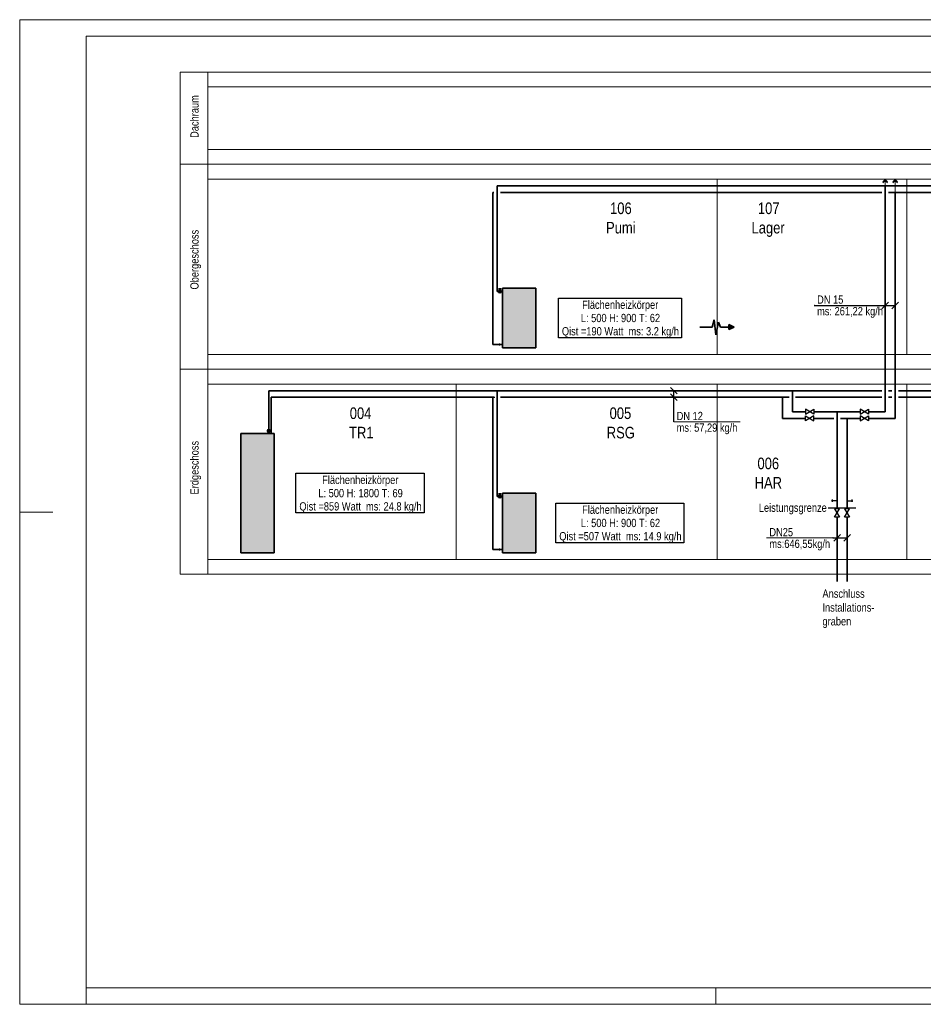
# Model space of a CAD drawing. Extents: x -88 to 926, y 37 to 334.
# Tile 1 of 12: x -88 to 185, y 37 to 334. Entities that reach past the tile are written whole.
import ezdxf
from ezdxf.lldxf.tags import DXFTag

# ---------------------------------------------------------------- set-up
doc = ezdxf.new("R2010")
doc.units = 0
doc.layers.get('0').update_dxf_attribs({"lineweight": 13})
for name, color, linetype, lineweight in [('H_BI_Bauteile', 7, 'Continuous', 25), ('H_BI_Heizkoerpertext', 7, 'Continuous', 25), ('H_BI_Text', 7, 'Continuous', 25), ('X_BI_Geometrie', 7, 'Continuous', 13), ('X_BI_Text', 7, 'Continuous', 25)]:
    doc.layers.add(name, color=color, linetype=linetype, lineweight=lineweight)
for name, color, linetype, lineweight, true_color in [('H_BI_Heizkoerper', 1, 'Continuous', 35, 0xff0000), ('H_BI_Heizkoerperflaeche', 7, 'Continuous', 35, 0xffcccc), ('H_BI_Ruecklauf', 5, 'fein_strichliert', 35, 0x0000ff), ('H_BI_Vorlauf', 7, 'Continuous', 35, 0xed0e24), ('X_BI_Schemaaufbau', 9, 'Continuous', 18, 0x808080)]:
    doc.layers.add(name, color=color, linetype=linetype, lineweight=lineweight, true_color=true_color)
doc.styles.get("Standard").update_dxf_attribs({"font": 'arial.ttf'})
tags = doc.linetypes.add('fein_strichliert', pattern=[4, 1, -2, 1]).pattern_tags.tags
tags[8:9] = [DXFTag(74, 4), DXFTag(75, 0), DXFTag(340, '0'), DXFTag(46, 0.0), DXFTag(50, 0.0), DXFTag(44, 0.0), DXFTag(45, 0.0)]
tags[6:7] = [DXFTag(74, 4), DXFTag(75, 0), DXFTag(340, '0'), DXFTag(46, 0.0), DXFTag(50, 0.0), DXFTag(44, 0.0), DXFTag(45, 0.0)]
tags[4:5] = [DXFTag(74, 4), DXFTag(75, 0), DXFTag(340, '0'), DXFTag(46, 0.0), DXFTag(50, 0.0), DXFTag(44, 0.0), DXFTag(45, 0.0)]

# ---------------------------------------------------------------- blocks, each defined once
blk = doc.blocks.new('Blockreferenz-A03ENM1PI0', base_point=(-88.02, 36.58))
at = {"color": 0, "linetype": 'ByBlock', "lineweight": -2, "ltscale": 0.13}
for p, q in [((925.98, 333.58), (-88.02, 333.58)), ((-88.02, 333.58), (-88.02, 36.58)), ((-68.02, 328.58), (-68.02, 41.58)), ((920.98, 328.58), (-68.02, 328.58)), ((-88.02, 185.08), (-78.02, 185.08)), ((-68.02, 41.58), (-68.02, 36.58)), ((-68.02, 41.58), (920.98, 41.58)), ((121.98, 41.58), (121.98, 36.58)), ((-88.02, 36.58), (925.98, 36.58))]:
    blk.add_line(p, q, dxfattribs=at)
blk = doc.blocks.new('Polylinie-A03ENM1RI0', base_point=(-31.31, 170.78))
at = {"color": 0, "linetype": 'ByBlock', "lineweight": -2, "ltscale": 0.18}
for p, q in [((-31.31, 170.78), (-31.31, 223.68)), ((-31.31, 223.68), (431.13, 223.68)), ((904.21, 170.78), (-31.31, 170.78))]:
    blk.add_line(p, q, dxfattribs=at)
blk = doc.blocks.new('Polylinie-A03ENM1TI0', base_point=(-31.31, 232.6))
at = {"color": 0, "linetype": 'ByBlock', "lineweight": -2, "ltscale": 0.18}
for p, q in [((-31.31, 232.6), (-31.31, 285.5)), ((-31.31, 285.5), (431.13, 285.5)), ((904.21, 232.6), (-31.31, 232.6))]:
    blk.add_line(p, q, dxfattribs=at)
blk = doc.blocks.new('Polylinie-A03ENM1VI0', base_point=(-31.31, 294.42))
at = {"color": 0, "linetype": 'ByBlock', "lineweight": -2, "ltscale": 0.18}
for p, q in [((-31.31, 294.42), (-31.31, 313.33)), ((-31.31, 313.33), (788.17, 313.33)), ((904.21, 294.42), (-31.31, 294.42))]:
    blk.add_line(p, q, dxfattribs=at)
blk = doc.blocks.new('Heizkörper-A03ENM1XI0', base_point=(-21.31, 172.78))
at = {"color": 0, "linetype": 'ByBlock', "lineweight": -2, "ltscale": 0.35}
for p, q in [((-11.31, 208.78), (-21.31, 208.78)), ((-21.31, 208.78), (-21.31, 172.78)), ((-11.31, 172.78), (-11.31, 208.78)), ((-21.31, 172.78), (-11.31, 172.78))]:
    blk.add_line(p, q, dxfattribs=at)
at = {"layer": 'H_BI_Heizkoerperflaeche', "linetype": 'ByBlock', "lineweight": -2, "ltscale": 0.35}
blk.add_solid([(-11.31, 172.78), (-11.31, 208.78), (-21.31, 172.78), (-21.31, 208.78)], dxfattribs=at)
at = {"layer": 'H_BI_Ruecklauf', "linetype": 'fein_strichliert', "lineweight": -2, "ltscale": 0.35}
blk.add_line((-12.21, 208.78), (-12.21, 209.68), dxfattribs=at)
blk.add_circle((-12.21, 209.68), 0.1, dxfattribs=at)
at = {"layer": 'H_BI_Vorlauf', "linetype": 'ByBlock', "lineweight": -2, "ltscale": 0.35}
blk.add_line((-12.91, 210.38), (-12.91, 208.78), dxfattribs=at)
for radius in [0.4, 0.3, 0.2, 0.1]:
    blk.add_circle((-12.91, 209.58), radius, dxfattribs=at)
blk = doc.blocks.new('Bauteilbeschriftung-A03ENM1ZI0', base_point=(-4.7, 184.78))
at = {"color": 0, "lineweight": -2}
for p, q in [((-4.7, 196.78), (33.95, 196.78)), ((-4.7, 184.78), (-4.7, 196.78)), ((33.95, 196.78), (33.95, 184.78)), ((33.95, 184.78), (-4.7, 184.78))]:
    blk.add_line(p, q, dxfattribs=at)
at = {"color": 0, "linetype": 'ByBlock', "lineweight": -2, "ltscale": 0.25, "char_height": 2.5, "attachment_point": 1}
for s, insert in [('{\\W0.8;\\fArial;Flächenheizkörper}', (3.22, 196.03)), ('{\\W0.8;\\fArial;L: 500 H: 1800 T: 69}', (2.06, 192.03)), ('{\\W0.8;\\fArial;Qist =859 Watt  ms: 24.8 kg/h}', (-3.66, 188.03))]:
    blk.add_mtext(s, dxfattribs=dict(at, insert=insert))
blk = doc.blocks.new('Heizkörper-A03ENM21I0', base_point=(56.02, 172.78))
at = {"color": 0, "linetype": 'ByBlock', "lineweight": -2, "ltscale": 0.35}
for p, q in [((67.62, 190.78), (57.62, 190.78)), ((57.62, 190.78), (57.62, 172.78)), ((67.62, 172.78), (67.62, 190.78)), ((57.62, 172.78), (67.62, 172.78))]:
    blk.add_line(p, q, dxfattribs=at)
at = {"layer": 'H_BI_Heizkoerperflaeche', "linetype": 'ByBlock', "lineweight": -2, "ltscale": 0.35}
blk.add_solid([(67.62, 172.78), (67.62, 190.78), (57.62, 172.78), (57.62, 190.78)], dxfattribs=at)
at = {"layer": 'H_BI_Ruecklauf', "linetype": 'fein_strichliert', "lineweight": -2, "ltscale": 0.35}
blk.add_line((57.62, 173.78), (56.72, 173.78), dxfattribs=at)
blk.add_circle((56.72, 173.78), 0.1, dxfattribs=at)
at = {"layer": 'H_BI_Vorlauf', "linetype": 'ByBlock', "lineweight": -2, "ltscale": 0.35}
for p, q in [((57.22, 190.58), (56.42, 190.58)), ((56.82, 190.18), (56.82, 190.58)), ((57.62, 189.78), (56.02, 189.78))]:
    blk.add_line(p, q, dxfattribs=at)
for radius in [0.4, 0.3, 0.2, 0.1]:
    blk.add_circle((56.82, 189.78), radius, dxfattribs=at)
blk = doc.blocks.new('Bauteilbeschriftung-A03ENM23I0', base_point=(73.7, 175.78))
at = {"color": 0, "lineweight": -2}
for p, q in [((73.7, 187.78), (112.34, 187.78)), ((73.7, 175.78), (73.7, 187.78)), ((112.34, 187.78), (112.34, 175.78)), ((112.34, 175.78), (73.7, 175.78))]:
    blk.add_line(p, q, dxfattribs=at)
at = {"color": 0, "linetype": 'ByBlock', "lineweight": -2, "ltscale": 0.25, "char_height": 2.5, "attachment_point": 1}
for s, insert in [('{\\W0.8;\\fArial;Flächenheizkörper}', (81.62, 187.03)), ('{\\W0.8;\\fArial;L: 500 H: 900 T: 62}', (81.24, 183.03)), ('{\\W0.8;\\fArial;Qist =507 Watt  ms: 14.9 kg/h}', (74.74, 179.03))]:
    blk.add_mtext(s, dxfattribs=dict(at, insert=insert))
blk = doc.blocks.new('Teilstrecke-A03ENM25I0', base_point=(158.17, 163.72))
at = {"color": 0, "linetype": 'ByBlock', "lineweight": -2, "ltscale": 0.35}
for p, q in [((158.54, 186.02), (158.54, 215.32)), ((158.54, 164.1), (158.54, 183.52))]:
    blk.add_line(p, q, dxfattribs=at)
blk = doc.blocks.new('Absperrarmatur Durchgang-A03ENM27I0', base_point=(157.79, 183.52))
at = {"color": 0, "lineweight": -2}
for p, q in [((157.79, 186.02), (159.29, 183.52)), ((157.79, 183.52), (159.29, 186.02)), ((159.29, 186.02), (157.79, 186.02)), ((159.29, 183.52), (157.79, 183.52))]:
    blk.add_line(p, q, dxfattribs=at)
blk = doc.blocks.new('Absperrarmatur Durchgang-A03ENM29I0', base_point=(165.54, 212.57))
at = {"color": 0, "lineweight": -2}
for p, q in [((168.04, 212.57), (165.54, 214.07)), ((165.54, 214.07), (165.54, 212.57)), ((165.54, 212.57), (168.04, 214.07)), ((168.04, 214.07), (168.04, 212.57))]:
    blk.add_line(p, q, dxfattribs=at)
blk = doc.blocks.new('Absperrarmatur Durchgang-A03ENM2BI0', base_point=(165.54, 214.57))
at = {"color": 0, "lineweight": -2}
for p, q in [((168.04, 214.57), (165.54, 216.07)), ((165.54, 216.07), (165.54, 214.57)), ((165.54, 214.57), (168.04, 216.07)), ((168.04, 216.07), (168.04, 214.57))]:
    blk.add_line(p, q, dxfattribs=at)
blk = doc.blocks.new('Teilstrecke-A03ENM2DI0', base_point=(168.04, 215.32))
at = {"color": 0, "linetype": 'ByBlock', "lineweight": -2, "ltscale": 0.35}
for p, q in [((173.04, 215.32), (173.04, 283.5)), ((168.04, 215.32), (173.04, 215.32))]:
    blk.add_line(p, q, dxfattribs=at)
blk = doc.blocks.new('Teilstrecke-A03ENM2FI0', base_point=(168.04, 213.32))
at = {"color": 0, "linetype": 'ByBlock', "lineweight": -2, "ltscale": 0.35}
for p, q in [((176.04, 213.32), (176.04, 281.5)), ((168.04, 213.32), (176.04, 213.32))]:
    blk.add_line(p, q, dxfattribs=at)
blk = doc.blocks.new('Bauteilbeschriftung-A03ENM2HI0', base_point=(151.66, 244.41))
at = {"color": 0, "linetype": 'ByBlock', "lineweight": -2, "ltscale": 0.25}
for p, q in [((151.67, 247.41), (176.04, 247.41)), ((174.04, 248.41), (172.04, 246.41)), ((177.04, 248.41), (175.04, 246.41))]:
    blk.add_line(p, q, dxfattribs=at)
at = {"color": 0, "lineweight": 18}
blk.add_line((151.67, 247.41), (173.25, 247.41), dxfattribs=at)
at = {"color": 0, "lineweight": -2}
blk.add_circle((151.67, 247.41), 0.01, dxfattribs=at)
at = {"color": 0, "linetype": 'ByBlock', "lineweight": -2, "ltscale": 0.25, "char_height": 2.5, "attachment_point": 1}
for s, insert in [('{\\W0.8;\\fArial;DN 15}', (152.5, 250.41)), ('{\\W0.8;\\fArial;ms: 261,22 kg/h}', (152.5, 246.91))]:
    blk.add_mtext(s, dxfattribs=dict(at, insert=insert))
blk = doc.blocks.new('Teilstrecke-A03ENM2JI0', base_point=(158.54, 215.32))
at = {"color": 0, "linetype": 'ByBlock', "lineweight": -2, "ltscale": 0.35}
blk.add_line((165.54, 215.32), (158.54, 215.32), dxfattribs=at)
blk = doc.blocks.new('Teilstrecke-A03ENM2LI0', base_point=(145.04, 215.32))
at = {"color": 0, "linetype": 'ByBlock', "lineweight": -2, "ltscale": 0.35}
for p, q in [((145.04, 215.32), (145.04, 221.68)), ((149.04, 215.32), (145.04, 215.32)), ((158.54, 215.32), (151.54, 215.32))]:
    blk.add_line(p, q, dxfattribs=at)
blk = doc.blocks.new('Absperrarmatur Durchgang-A03ENM2NI0', base_point=(149.04, 214.57))
at = {"color": 0, "lineweight": -2}
for p, q in [((149.04, 214.57), (151.54, 216.07)), ((151.54, 214.57), (149.04, 216.07)), ((149.04, 216.07), (149.04, 214.57)), ((151.54, 216.07), (151.54, 214.57))]:
    blk.add_line(p, q, dxfattribs=at)
blk = doc.blocks.new('T-Stück-A03ENM2PI0', base_point=(158.17, 214.95))
at = {"color": 0, "lineweight": -2}
for p, q in [((158.17, 215.51), (158.17, 215.14)), ((158.36, 214.95), (158.73, 214.95)), ((158.92, 215.14), (158.92, 215.51))]:
    blk.add_line(p, q, dxfattribs=at)
blk = doc.blocks.new('Teilstrecke-A03ENM2RI0', base_point=(161.17, 163.72))
at = {"color": 0, "linetype": 'ByBlock', "lineweight": -2, "ltscale": 0.35}
for p, q in [((161.54, 186.02), (161.54, 213.32)), ((161.54, 164.1), (161.54, 183.52))]:
    blk.add_line(p, q, dxfattribs=at)
blk = doc.blocks.new('Absperrarmatur Durchgang-A03ENM2TI0', base_point=(160.79, 183.52))
at = {"color": 0, "lineweight": -2}
for p, q in [((160.79, 186.02), (162.29, 183.52)), ((160.79, 183.52), (162.29, 186.02)), ((162.29, 186.02), (160.79, 186.02)), ((162.29, 183.52), (160.79, 183.52))]:
    blk.add_line(p, q, dxfattribs=at)
blk = doc.blocks.new('Bauteilbeschriftung-A03ENM2VI0', base_point=(137.27, 174.25))
at = {"color": 0, "linetype": 'ByBlock', "lineweight": -2, "ltscale": 0.25}
for p, q in [((159.54, 178.25), (157.54, 176.25)), ((162.54, 178.25), (160.54, 176.25)), ((157.31, 177.25), (161.54, 177.25))]:
    blk.add_line(p, q, dxfattribs=at)
at = {"color": 0, "lineweight": 18}
blk.add_line((137.27, 177.25), (157.31, 177.25), dxfattribs=at)
at = {"color": 0, "lineweight": -2}
blk.add_circle((157.31, 177.25), 0.01, dxfattribs=at)
at = {"color": 0, "linetype": 'ByBlock', "lineweight": -2, "ltscale": 0.25, "char_height": 2.5, "attachment_point": 1}
for s, insert in [('{\\W0.8;\\fArial;DN25}', (138.11, 180.25)), ('{\\W0.8;\\fArial;ms:646,55kg/h}', (138.11, 176.75))]:
    blk.add_mtext(s, dxfattribs=dict(at, insert=insert))
blk = doc.blocks.new('Teilstrecke-A03ENM2XI0', base_point=(161.54, 213.32))
at = {"color": 0, "linetype": 'ByBlock', "lineweight": -2, "ltscale": 0.35}
blk.add_line((161.54, 213.32), (165.54, 213.32), dxfattribs=at)
blk = doc.blocks.new('T-Stück-A03ENM2ZI0', base_point=(161.17, 212.95))
at = {"color": 0, "linetype": 'Continuous', "lineweight": -2, "ltscale": 0.35}
for p, q in [((161.17, 213.51), (161.17, 213.14)), ((161.36, 212.95), (161.73, 212.95)), ((161.92, 213.14), (161.92, 213.51))]:
    blk.add_line(p, q, dxfattribs=at)
blk = doc.blocks.new('Teilstrecke-A03ENM31I0', base_point=(-12.21, 209.68))
at = {"color": 0, "linetype": 'ByBlock', "lineweight": -2, "ltscale": 0.35}
for p, q in [((54.72, 219.68), (-12.21, 219.68)), ((-12.21, 219.68), (-12.21, 209.68))]:
    blk.add_line(p, q, dxfattribs=at)
blk = doc.blocks.new('Bauteilbeschriftung-A03ENM33I0', base_point=(108.31, 209.29))
at = {"color": 0, "linetype": 'ByBlock', "lineweight": -2, "ltscale": 0.25}
for p, q in [((108.31, 222.68), (110.31, 220.68)), ((108.31, 220.68), (110.31, 218.68)), ((109.31, 212.29), (109.31, 221.68))]:
    blk.add_line(p, q, dxfattribs=at)
at = {"color": 0, "lineweight": 18}
blk.add_line((109.31, 212.29), (129.34, 212.29), dxfattribs=at)
at = {"color": 0, "lineweight": -2}
blk.add_circle((109.31, 212.29), 0.01, dxfattribs=at)
at = {"color": 0, "linetype": 'ByBlock', "lineweight": -2, "ltscale": 0.25, "char_height": 2.5, "attachment_point": 1}
for s, insert in [('{\\W0.8;\\fArial;DN 12}', (110.14, 215.29)), ('{\\W0.8;\\fArial;ms: 57,29 kg/h}', (110.14, 211.79))]:
    blk.add_mtext(s, dxfattribs=dict(at, insert=insert))
blk = doc.blocks.new('Teilstrecke-A03ENM39I0', base_point=(56.02, 189.78))
at = {"color": 0, "linetype": 'ByBlock', "lineweight": -2, "ltscale": 0.35}
blk.add_line((56.02, 189.78), (56.02, 221.68), dxfattribs=at)
blk = doc.blocks.new('Teilstrecke-A03ENM3BI0', base_point=(-12.91, 210.38))
at = {"color": 0, "linetype": 'ByBlock', "lineweight": -2, "ltscale": 0.35}
for p, q in [((56.02, 221.68), (-12.91, 221.68)), ((-12.91, 221.68), (-12.91, 210.38))]:
    blk.add_line(p, q, dxfattribs=at)
blk = doc.blocks.new('T-Stück-A03ENM3DI0', base_point=(55.65, 221.3))
at = {"color": 0, "lineweight": -2}
for p, q in [((55.65, 221.86), (55.65, 221.49)), ((55.84, 221.3), (56.21, 221.3)), ((56.4, 221.49), (56.4, 221.86))]:
    blk.add_line(p, q, dxfattribs=at)
blk = doc.blocks.new('Teilstrecke-A03ENM3FI0', base_point=(54.72, 173.78))
at = {"color": 0, "linetype": 'ByBlock', "lineweight": -2, "ltscale": 0.35}
for p, q in [((54.72, 173.78), (54.72, 219.68)), ((56.72, 173.78), (54.72, 173.78))]:
    blk.add_line(p, q, dxfattribs=at)
blk = doc.blocks.new('T-Stück-A03ENM3HI0', base_point=(54.35, 219.3))
at = {"color": 0, "linetype": 'Continuous', "lineweight": -2, "ltscale": 0.35}
for p, q in [((54.35, 219.86), (54.35, 219.49)), ((55.1, 219.49), (55.1, 219.86)), ((54.54, 219.3), (54.91, 219.3))]:
    blk.add_line(p, q, dxfattribs=at)
blk = doc.blocks.new('Teilstrecke-A03ENM3JI0', base_point=(56.02, 221.68))
at = {"color": 0, "linetype": 'ByBlock', "lineweight": -2, "ltscale": 0.35}
blk.add_line((145.04, 221.68), (56.02, 221.68), dxfattribs=at)
blk = doc.blocks.new('T-Stück-A03ENM3LI0', base_point=(144.67, 221.3))
at = {"color": 0, "lineweight": -2}
for p, q in [((144.67, 221.86), (144.67, 221.49)), ((144.86, 221.3), (145.23, 221.3)), ((145.42, 221.49), (145.42, 221.86))]:
    blk.add_line(p, q, dxfattribs=at)
blk = doc.blocks.new('Teilstrecke-A03ENM3NI0', base_point=(142.04, 213.32))
at = {"color": 0, "linetype": 'ByBlock', "lineweight": -2, "ltscale": 0.35}
for p, q in [((142.04, 213.32), (142.04, 219.68)), ((149.04, 213.32), (142.04, 213.32)), ((157.54, 213.32), (151.54, 213.32)), ((161.54, 213.32), (159.54, 213.32))]:
    blk.add_line(p, q, dxfattribs=at)
blk = doc.blocks.new('Absperrarmatur Durchgang-A03ENM3PI0', base_point=(149.04, 212.57))
at = {"color": 0, "lineweight": -2}
for p, q in [((149.04, 214.07), (151.54, 212.57)), ((151.54, 214.07), (149.04, 212.57)), ((149.04, 212.57), (149.04, 214.07)), ((151.54, 212.57), (151.54, 214.07))]:
    blk.add_line(p, q, dxfattribs=at)
blk = doc.blocks.new('Teilstrecke-A03ENM3RI0', base_point=(54.72, 219.68))
at = {"color": 0, "linetype": 'ByBlock', "lineweight": -2, "ltscale": 0.35}
for p, q in [((55.02, 219.68), (54.72, 219.68)), ((142.04, 219.68), (57.02, 219.68))]:
    blk.add_line(p, q, dxfattribs=at)
blk = doc.blocks.new('T-Stück-A03ENM3TI0', base_point=(141.67, 219.3))
at = {"color": 0, "linetype": 'Continuous', "lineweight": -2, "ltscale": 0.35}
for p, q in [((141.67, 219.86), (141.67, 219.49)), ((142.42, 219.49), (142.42, 219.86)), ((141.86, 219.3), (142.23, 219.3))]:
    blk.add_line(p, q, dxfattribs=at)
blk = doc.blocks.new('Teilstrecke-A03ENM3ZI0', base_point=(145.04, 221.68))
at = {"color": 0, "linetype": 'ByBlock', "lineweight": -2, "ltscale": 0.35}
for p, q in [((172.04, 221.68), (145.04, 221.68)), ((175.04, 221.68), (174.04, 221.68)), ((229.97, 221.68), (177.04, 221.68))]:
    blk.add_line(p, q, dxfattribs=at)
blk = doc.blocks.new('Teilstrecke-A03ENM43I0', base_point=(142.04, 219.68))
at = {"color": 0, "linetype": 'ByBlock', "lineweight": -2, "ltscale": 0.35}
for p, q in [((142.04, 219.68), (144.04, 219.68)), ((146.04, 219.68), (172.04, 219.68)), ((174.04, 219.68), (175.04, 219.68)), ((177.04, 219.68), (228.97, 219.68)), ((230.97, 219.68), (231.97, 219.68))]:
    blk.add_line(p, q, dxfattribs=at)
blk = doc.blocks.new('Heizkörper-A03ENM9BI0', base_point=(56.02, 234.6))
at = {"color": 0, "linetype": 'ByBlock', "lineweight": -2, "ltscale": 0.35}
for p, q in [((67.62, 252.6), (57.62, 252.6)), ((57.62, 252.6), (57.62, 234.6)), ((67.62, 234.6), (67.62, 252.6)), ((57.62, 234.6), (67.62, 234.6))]:
    blk.add_line(p, q, dxfattribs=at)
at = {"layer": 'H_BI_Heizkoerperflaeche', "linetype": 'ByBlock', "lineweight": -2, "ltscale": 0.35}
blk.add_solid([(67.62, 234.6), (67.62, 252.6), (57.62, 234.6), (57.62, 252.6)], dxfattribs=at)
at = {"layer": 'H_BI_Ruecklauf', "linetype": 'fein_strichliert', "lineweight": -2, "ltscale": 0.35}
blk.add_line((57.62, 235.6), (56.72, 235.6), dxfattribs=at)
blk.add_circle((56.72, 235.6), 0.1, dxfattribs=at)
at = {"layer": 'H_BI_Vorlauf', "linetype": 'ByBlock', "lineweight": -2, "ltscale": 0.35}
for p, q in [((57.62, 251.6), (56.02, 251.6)), ((57.22, 252.4), (56.42, 252.4)), ((56.82, 252), (56.82, 252.4))]:
    blk.add_line(p, q, dxfattribs=at)
for radius in [0.4, 0.3, 0.2, 0.1]:
    blk.add_circle((56.82, 251.6), radius, dxfattribs=at)
blk = doc.blocks.new('Bauteilbeschriftung-A03ENM9DI0', base_point=(74.47, 237.6))
at = {"color": 0, "lineweight": -2}
for p, q in [((74.47, 249.6), (111.57, 249.6)), ((74.47, 237.6), (74.47, 249.6)), ((111.57, 249.6), (111.57, 237.6)), ((111.57, 237.6), (74.47, 237.6))]:
    blk.add_line(p, q, dxfattribs=at)
at = {"color": 0, "linetype": 'ByBlock', "lineweight": -2, "ltscale": 0.25, "char_height": 2.5, "attachment_point": 1}
for s, insert in [('{\\W0.8;\\fArial;Flächenheizkörper}', (81.62, 248.85)), ('{\\W0.8;\\fArial;L: 500 H: 900 T: 62}', (81.24, 244.85)), ('{\\W0.8;\\fArial;Qist =190 Watt  ms: 3.2 kg/h}', (75.52, 240.85))]:
    blk.add_mtext(s, dxfattribs=dict(at, insert=insert))
blk = doc.blocks.new('Teilstrecke-A03ENM9VI0', base_point=(56.02, 251.6))
at = {"color": 0, "linetype": 'ByBlock', "lineweight": -2, "ltscale": 0.35}
for p, q in [((56.02, 251.6), (56.02, 283.5)), ((56.02, 283.5), (173.04, 283.5))]:
    blk.add_line(p, q, dxfattribs=at)
blk = doc.blocks.new('Teilstrecke-A03ENM9XI0', base_point=(173.04, 283.5))
at = {"color": 0, "linetype": 'ByBlock', "lineweight": -2, "ltscale": 0.35}
blk.add_line((173.04, 283.5), (263.54, 283.5), dxfattribs=at)
blk = doc.blocks.new('T-Stück-A03ENM9ZI0', base_point=(172.67, 283.12))
at = {"color": 0, "lineweight": -2}
for p, q in [((172.67, 283.68), (172.67, 283.31)), ((172.86, 283.12), (173.23, 283.12)), ((173.42, 283.31), (173.42, 283.68))]:
    blk.add_line(p, q, dxfattribs=at)
blk = doc.blocks.new('Teilstrecke-A03ENMA1I0', base_point=(54.72, 235.6))
at = {"color": 0, "linetype": 'ByBlock', "lineweight": -2, "ltscale": 0.35}
for p, q in [((54.72, 235.6), (54.72, 281.5)), ((54.72, 281.5), (55.02, 281.5)), ((57.02, 281.5), (172.04, 281.5)), ((174.04, 281.5), (176.04, 281.5)), ((56.72, 235.6), (54.72, 235.6))]:
    blk.add_line(p, q, dxfattribs=at)
blk = doc.blocks.new('Teilstrecke-A03ENMA3I0', base_point=(176.04, 281.5))
at = {"color": 0, "linetype": 'ByBlock', "lineweight": -2, "ltscale": 0.35}
blk.add_line((176.04, 281.5), (265.54, 281.5), dxfattribs=at)
blk = doc.blocks.new('T-Stück-A03ENMA5I0', base_point=(175.67, 281.12))
at = {"color": 0, "linetype": 'Continuous', "lineweight": -2, "ltscale": 0.35}
for p, q in [((175.67, 281.68), (175.67, 281.31)), ((175.86, 281.12), (176.23, 281.12)), ((176.42, 281.31), (176.42, 281.68))]:
    blk.add_line(p, q, dxfattribs=at)
blk = doc.blocks.new('Blockreferenz-A03ENMF1I0', base_point=(117.11, 238.52))
at = {"color": 0, "linetype": 'ByBlock', "lineweight": -2, "ltscale": 0.35}
for p, q in [((117.11, 240.87), (120.87, 240.87)), ((120.87, 240.87), (121.44, 243.04)), ((121.44, 243.04), (121.91, 238.52)), ((121.91, 238.52), (122.78, 242.38)), ((122.78, 242.38), (123.32, 240.87)), ((123.32, 240.87), (125.85, 240.87)), ((125.85, 241.63), (125.85, 240.13)), ((127.45, 240.87), (125.85, 241.63)), ((127.45, 240.87), (125.85, 240.13))]:
    blk.add_line(p, q, dxfattribs=at)
blk.add_solid([(125.85, 240.13), (125.85, 241.63), (127.45, 240.87)], dxfattribs=at)

msp = doc.modelspace()

# ---------------------------------------------------------------- linework, layer by layer
at = {"layer": 'H_BI_Bauteile', "ltscale": 0.25}
for p, q in [((158.54, 188.49), (156.8, 188.49)), ((157.07, 188.81), (157.07, 188.16)), ((161.54, 188.49), (163.29, 188.49)), ((163.01, 188.81), (163.01, 188.16))]:
    msp.add_line(p, q, dxfattribs=at)
at = {"layer": 'H_BI_Bauteile', "linetype": 'fein_strichliert', "ltscale": 0.5}
msp.add_line((164.14, 186.19), (155.87, 186.19), dxfattribs=at)
at = {"layer": 'X_BI_Geometrie', "ltscale": 0.13}
for p, q in [((173.04, 285.37), (172.38, 284.71)), ((173.04, 285.37), (173.71, 284.71)), ((176.04, 285.37), (175.38, 284.71)), ((176.04, 285.37), (176.71, 284.71)), ((173.04, 285.03), (172.38, 284.37)), ((173.04, 285.03), (173.71, 284.37)), ((173.04, 283.5), (173.04, 285.03)), ((176.04, 285.03), (175.38, 284.37)), ((176.04, 285.03), (176.71, 284.37)), ((176.04, 281.5), (176.04, 285.03))]:
    msp.add_line(p, q, dxfattribs=at)
at = {"layer": 'X_BI_Schemaaufbau', "ltscale": 0.18}
for p, q in [((-39.61, 317.79), (-39.61, 166.32)), ((-39.61, 317.79), (904.21, 317.79)), ((-31.31, 313.33), (-31.31, 317.79)), ((-31.31, 285.5), (-31.31, 294.42)), ((-31.31, 289.96), (-39.61, 289.96)), ((-31.31, 289.96), (904.21, 289.96)), ((122.34, 232.6), (122.34, 285.5)), ((179.54, 232.6), (179.54, 285.5)), ((-31.31, 232.6), (-31.31, 223.68)), ((-31.31, 228.14), (-39.61, 228.14)), ((-31.31, 228.14), (496.39, 228.14)), ((43.62, 170.78), (43.62, 223.68)), ((122.34, 170.78), (122.34, 223.68)), ((179.54, 170.78), (179.54, 223.68)), ((-31.31, 170.78), (-31.31, 166.32)), ((-39.61, 166.32), (-31.31, 166.32)), ((-31.31, 166.32), (788.17, 166.32))]:
    msp.add_line(p, q, dxfattribs=at)

# ---------------------------------------------------------------- block references
at = {"layer": 'H_BI_Bauteile', "ltscale": 0.25}
for name, p in [('Absperrarmatur Durchgang-A03ENM2NI0', (149.04, 214.57)), ('Absperrarmatur Durchgang-A03ENM3PI0', (149.04, 212.57)), ('Absperrarmatur Durchgang-A03ENM2BI0', (165.54, 214.57)), ('Absperrarmatur Durchgang-A03ENM29I0', (165.54, 212.57)), ('Absperrarmatur Durchgang-A03ENM27I0', (157.79, 183.52)), ('Absperrarmatur Durchgang-A03ENM2TI0', (160.79, 183.52))]:
    msp.add_blockref(name, p, dxfattribs=at)
at = {"layer": 'H_BI_Heizkoerper', "ltscale": 0.35}
for name, p in [('Heizkörper-A03ENM9BI0', (56.02, 234.6)), ('Blockreferenz-A03ENMF1I0', (117.11, 238.52)), ('Heizkörper-A03ENM1XI0', (-21.31, 172.78)), ('Heizkörper-A03ENM21I0', (56.02, 172.78))]:
    msp.add_blockref(name, p, dxfattribs=at)
at = {"layer": 'H_BI_Heizkoerpertext', "ltscale": 0.25}
for name, p in [('Bauteilbeschriftung-A03ENM9DI0', (74.47, 237.6)), ('Bauteilbeschriftung-A03ENM1ZI0', (-4.7, 184.78)), ('Bauteilbeschriftung-A03ENM23I0', (73.7, 175.78))]:
    msp.add_blockref(name, p, dxfattribs=at)
at = {"layer": 'H_BI_Ruecklauf', "ltscale": 0.35}
for name, p in [('Teilstrecke-A03ENMA1I0', (54.72, 235.6)), ('Teilstrecke-A03ENM2FI0', (168.04, 213.32)), ('T-Stück-A03ENMA5I0', (175.67, 281.12)), ('Teilstrecke-A03ENMA3I0', (176.04, 281.5)), ('T-Stück-A03ENM3HI0', (54.35, 219.3)), ('T-Stück-A03ENM3TI0', (141.67, 219.3)), ('Teilstrecke-A03ENM31I0', (-12.21, 209.68)), ('Teilstrecke-A03ENM3FI0', (54.72, 173.78)), ('Teilstrecke-A03ENM3RI0', (54.72, 219.68)), ('Teilstrecke-A03ENM3NI0', (142.04, 213.32)), ('Teilstrecke-A03ENM43I0', (142.04, 219.68)), ('T-Stück-A03ENM2ZI0', (161.17, 212.95)), ('Teilstrecke-A03ENM2RI0', (161.17, 163.72)), ('Teilstrecke-A03ENM2XI0', (161.54, 213.32))]:
    msp.add_blockref(name, p, dxfattribs=at)
at = {"layer": 'H_BI_Text', "ltscale": 0.25}
for name, p in [('Bauteilbeschriftung-A03ENM2HI0', (151.66, 244.41)), ('Bauteilbeschriftung-A03ENM33I0', (108.31, 209.29)), ('Bauteilbeschriftung-A03ENM2VI0', (137.27, 174.25))]:
    msp.add_blockref(name, p, dxfattribs=at)
at = {"layer": 'H_BI_Vorlauf', "ltscale": 0.35}
for name, p in [('Teilstrecke-A03ENM9VI0', (56.02, 251.6)), ('Teilstrecke-A03ENM2DI0', (168.04, 215.32)), ('T-Stück-A03ENM9ZI0', (172.67, 283.12)), ('Teilstrecke-A03ENM9XI0', (173.04, 283.5)), ('Teilstrecke-A03ENM3BI0', (-12.91, 210.38)), ('T-Stück-A03ENM3DI0', (55.65, 221.3)), ('Teilstrecke-A03ENM39I0', (56.02, 189.78)), ('Teilstrecke-A03ENM3JI0', (56.02, 221.68)), ('T-Stück-A03ENM3LI0', (144.67, 221.3)), ('Teilstrecke-A03ENM2LI0', (145.04, 215.32)), ('Teilstrecke-A03ENM3ZI0', (145.04, 221.68)), ('T-Stück-A03ENM2PI0', (158.17, 214.95)), ('Teilstrecke-A03ENM25I0', (158.17, 163.72)), ('Teilstrecke-A03ENM2JI0', (158.54, 215.32))]:
    msp.add_blockref(name, p, dxfattribs=at)
at = {"layer": 'X_BI_Geometrie', "ltscale": 0.13}
msp.add_blockref('Blockreferenz-A03ENM1PI0', (-88.02, 36.58), dxfattribs=at)
at = {"layer": 'X_BI_Schemaaufbau', "ltscale": 0.18}
for name, p in [('Polylinie-A03ENM1VI0', (-31.31, 294.42)), ('Polylinie-A03ENM1TI0', (-31.31, 232.6)), ('Polylinie-A03ENM1RI0', (-31.31, 170.78))]:
    msp.add_blockref(name, p, dxfattribs=at)

# ---------------------------------------------------------------- texts
at = {"layer": 'X_BI_Schemaaufbau', "ltscale": 0.18, "char_height": 2.5, "attachment_point": 1, "rotation": 90}
for s, insert in [('{\\W0.8;\\fArial;Dachraum}', (-36.56, 297.92)), ('{\\W0.8;\\fArial;Obergeschoss}', (-36.56, 252.19)), ('{\\W0.8;\\fArial;Erdgeschoss}', (-36.56, 190.37))]:
    msp.add_mtext(s, dxfattribs=dict(at, insert=insert))
at = {"layer": 'X_BI_Schemaaufbau', "ltscale": 0.18, "char_height": 3.5, "attachment_point": 1}
for s, insert in [('{\\W0.8;\\fArial;106}', (90.06, 278.45)), ('{\\W0.8;\\fArial;107}', (134.65, 278.45)), ('{\\W0.8;\\fArial;Pumi}', (88.85, 272.6)), ('{\\W0.8;\\fArial;Lager}', (132.73, 272.6)), ('{\\W0.8;\\fArial;004}', (11.54, 216.63)), ('{\\W0.8;\\fArial;005}', (89.92, 216.63)), ('{\\W0.8;\\fArial;TR1}', (11.33, 210.78)), ('{\\W0.8;\\fArial;RSG}', (89.06, 210.78)), ('{\\W0.8;\\fArial;006}', (134.52, 201.48)), ('{\\W0.8;\\fArial;HAR}', (133.67, 195.64))]:
    msp.add_mtext(s, dxfattribs=dict(at, insert=insert))
at = {"layer": 'X_BI_Text', "ltscale": 0.25, "char_height": 2.5, "attachment_point": 1}
for s, insert in [('{\\W0.8;\\fArial;Leistungsgrenze}', (134.93, 187.63)), ('{\\W0.8;\\fArial;Anschluss}', (154.12, 161.71)), ('{\\W0.8;\\fArial;Installations-}', (154.12, 157.54)), ('{\\W0.8;\\fArial;graben}', (154.12, 153.36))]:
    msp.add_mtext(s, dxfattribs=dict(at, insert=insert))

doc.saveas('drawing.dxf')
